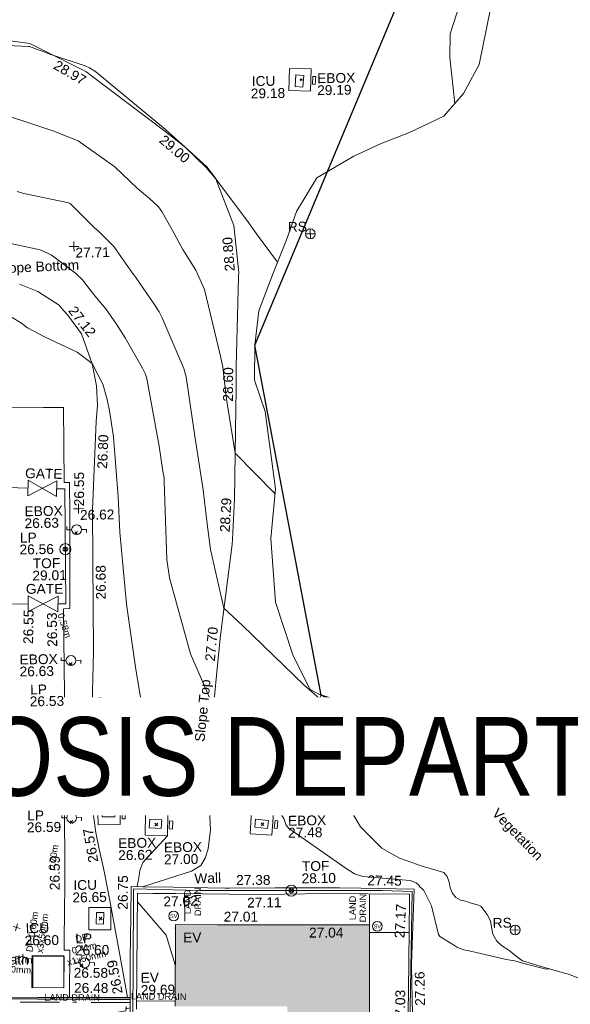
# Model space of a CAD drawing. Header units: millimetres. Extents: x -290717 to 520720, y -88450 to 287762.
# Tile 240 of 256: x 95528 to 116515, y -2602 to 34928. Entities that reach past the tile are written whole.
import ezdxf

# ---------------------------------------------------------------- set-up
doc = ezdxf.new("R2010")
doc.units = ezdxf.units.MM
for name, pattern in [('IMPORT-UG_DRAINAGE_UNIDENTIFIED_QLB2 _2_', [2700, 1500, -300, 0, -250, 150, -300, 0, -200]), ('IMPORT-UG_ELEC_LV_QLB2 _2_', [2700, 1500, -300, 0, -250, 150, -300, 0, -200]), ('IMPORT-UG_ELEC_STREET LIGHTING_QLB2 _2_', [2700, 1500, -300, 0, -250, 150, -300, 0, -200])]:
    doc.linetypes.add(name, pattern=pattern)
for name, color, linetype, lineweight, true_color in [('00__TOPO__TOP_OF_FENCE_SYMBOL', 7, 'Continuous', 9, 0x666666), ('00_TOPO_EAVE', 7, 'Continuous', 9, 0x666666), ('00_TOPO_FURN_LAMP_POST', 7, 'Continuous', 9, 0x666666), ('00_TOPO_FURN_SIGN', 7, 'Continuous', 9, 0x666666), ('00_TOPO_SERV_STOP_VALVE', 7, 'Continuous', 9, 0x666666), ('00_UAV_BUILDING_OUTLINE', 5, 'Continuous', 9, 0x0000ff), ('00_UAV_CONCRETE', 9, 'Continuous', 9, 0x808080), ('00_UAV_EAVE', 7, 'Continuous', 9, 0x666666), ('00_UAV_ESB_BOX', 240, 'Continuous', 9, 0xff003f), ('00_UAV_FENCE', 7, 'Continuous', 9, 0x264c2f), ('00_UAV_FENCE_2D', 7, 'Continuous', 9, 0x264c2f), ('00_UAV_FOOTPATH', 7, 'Continuous', 9, 0xa50000), ('00_UAV_FURN_LAMP_POST', 7, 'Continuous', 9, 0xa50000), ('00_UAV_FURN_SIGN', 6, 'Continuous', 9, 0xff00ff), ('00_UAV_GATE', 7, 'Continuous', 9, 0xa50000), ('00_UAV_KERB_BOTTOM', 1, 'Continuous', 9, 0xff0000), ('00_UAV_KERB_TOP', 7, 'Continuous', 9, 0xa500a5), ('00_UAV_LEVEL_SPOT', 7, 'Continuous', 9, 0x666666), ('00_UAV_SERV_IC', 5, 'Continuous', 9, 0x0000ff), ('00_UAV_SLOPE_BOTTOM', 30, 'Continuous', 9, 0xff7f00), ('00_UAV_SLOPE_TOP', 40, 'Continuous', 9, 0xffbf00), ('00_UAV_TOP_OF_FENCE', 6, 'Continuous', 9, 0xff00ff), ('00_UAV_TREE_LINE', 7, 'Continuous', 9, 0x52a552), ('00_UAV_VEGETATION', 7, 'Continuous', 9, 0x52a552), ('00_UAV_WALL', 7, 'Continuous', 9, 0x7c00a5), ('01_DTM_CONTOUR_MJR', 7, 'Continuous', 9, 0x7f3f00), ('01_DTM_CONTOUR_MNR', 7, 'Continuous', 9, 0xa5a552), ('12333-PUM-2D-U-0001-C01 - Rev2_REVIT IMPORT_dwg', 7, 'Continuous', 9, 0x767676), ('A_RHA_Line', 7, 'Continuous', 9, 0x00a600), ('PUM-ELECTRIC-LV-QLB2', 1, 'IMPORT-UG_ELEC_LV_QLB2 _2_', 9, 0xff0000), ('PUM-ELECTRIC-MH', 1, 'Continuous', 9, 0xff0000), ('PUM-SURVEY BOUNDARY_EXTENT', 190, 'Continuous', 25, 0x7f00ff), ('PUM-UNIDENTIFIED-QLB2', 150, 'IMPORT-UG_DRAINAGE_UNIDENTIFIED_QLB2 _2_', 9, 0x007fff)]:
    doc.layers.add(name, color=color, linetype=linetype, lineweight=lineweight, true_color=true_color)
for name, color, linetype, lineweight in [('A_RHA_Detail', 7, 'Continuous', 9), ('A_RHA_Text', 7, 'Continuous', 9), ('GEN-TEXT', 7, 'Continuous', 9)]:
    doc.layers.add(name, color=color, linetype=linetype, lineweight=lineweight)
doc.styles.add('Arial Narrow', font='ARIALN.TTF', dxfattribs={"height": 3000})
doc.styles.add('Arial_1', font='arial.ttf', dxfattribs={"height": 250})
doc.styles.add('Swis721 Lt BT', font='swissl.ttf', dxfattribs={"height": 400})
doc.styles.add('Swis721 Lt BT_2', font='swissl.ttf', dxfattribs={"height": 375})

# ---------------------------------------------------------------- blocks, each defined once
blk = doc.blocks.new('12333-PUM-2D-U-0001-C01 - Rev2_REVIT IMPORT_dwg_MSL_Eaves_SYM_1-V75-Site Location Plan Existing')
at = {"layer": '00_TOPO_EAVE', "color": 254, "true_color": 0xcccccc}
blk.add_line((-299, 97), (-357, 116), dxfattribs=at)
blk = doc.blocks.new('12333-PUM-2D-U-0001-C01 - Rev2_REVIT IMPORT_dwg_MSL_Eaves_SYM_1-V76-Site Location Plan Existing')
at = {"layer": '00_TOPO_EAVE', "color": 254, "true_color": 0xcccccc}
blk.add_line((-299, 97), (-357, 116), dxfattribs=at)
blk = doc.blocks.new('12333-PUM-2D-U-0001-C01 - Rev2_REVIT IMPORT_dwg_MSL_Eaves_SYM_1-V74-Site Location Plan Existing')
at = {"layer": '00_TOPO_EAVE', "color": 254, "true_color": 0xcccccc}
for p, q in [((357, -116), (-357, 116)), ((-116, -357), (116, 357))]:
    blk.add_line(p, q, dxfattribs=at)
blk = doc.blocks.new('12333-PUM-2D-U-0001-C01 - Rev2_REVIT IMPORT_dwg_MSL_Lamp_Post_SYM-2077240-Site Location Plan Existing')
at = {"layer": '00_TOPO_FURN_LAMP_POST', "color": 254, "true_color": 0xcccccc, "flags": 128}
for points in [[(-500, 0), (-1000, 0), (-1000, 317)], [(500, 0), (1000, 0), (1000, -317)]]:
    blk.add_lwpolyline(points, dxfattribs=at)
at = {"layer": '00_TOPO_FURN_LAMP_POST', "color": 254, "true_color": 0xcccccc}
blk.add_circle((0, 0), 500, dxfattribs=at)
blk = doc.blocks.new('12333-PUM-2D-U-0001-C01 - Rev2_REVIT IMPORT_dwg_MSL_RoadSign_SYM-2077242-Site Location Plan Existing')
at = {"layer": '00_TOPO_FURN_SIGN', "color": 254, "true_color": 0xcccccc}
for p, q in [((-500, 0), (500, 0)), ((0, -500), (0, 500))]:
    blk.add_line(p, q, dxfattribs=at)
blk.add_circle((0, 0), 500, dxfattribs=at)
blk = doc.blocks.new('12333-PUM-2D-U-0001-C01 - Rev2_REVIT IMPORT_dwg__U76-2077606-Site Location Plan Existing')
at = {"layer": '00_UAV_GATE', "color": 9, "true_color": 0xe1aaaa, "flags": 128}
blk.add_lwpolyline([(7, 300), (-7, -300), (-1136, 326), (-1149, -274)], close=True, dxfattribs=at)
blk = doc.blocks.new('12333-PUM-2D-U-0001-C01 - Rev2_REVIT IMPORT_dwg__U77-2077607-Site Location Plan Existing')
at = {"layer": '00_UAV_GATE', "color": 9, "true_color": 0xe1aaaa, "flags": 128}
blk.add_lwpolyline([(12, 300), (-12, -300), (-1090, 344), (-1114, -256)], close=True, dxfattribs=at)
blk = doc.blocks.new('12333-PUM-2D-U-0001-C01 - Rev2_REVIT IMPORT_dwg_MSL_Sluice_Valve_SYM-2077246-Site Location Plan Existing')
at = {"layer": '00_TOPO_SERV_STOP_VALVE', "color": 254, "true_color": 0xcccccc}
blk.add_circle((0, 0), 500, dxfattribs=at)
at = {"layer": '00_TOPO_SERV_STOP_VALVE', "insert": (0, 199), "char_height": 400, "width": 785.11, "attachment_point": 2, "line_spacing_factor": 1.005062, "style": 'Swis721 Lt BT'}
blk.add_mtext('SV', dxfattribs=at)
blk = doc.blocks.new('12333-PUM-2D-U-0001-C01 - Rev2_REVIT IMPORT_dwg_MSL_Node_LineworkTOF-2077248-Site Location Plan Existing')
at = {"layer": '00__TOPO__TOP_OF_FENCE_SYMBOL', "color": 254, "true_color": 0xcccccc, "flags": 128}
for points in [[(165, 165), (0, 0), (-165, 165)], [(165, -165), (0, 0), (-165, -165)]]:
    blk.add_lwpolyline(points, dxfattribs=at)
at = {"layer": '00__TOPO__TOP_OF_FENCE_SYMBOL', "color": 254, "true_color": 0xcccccc}
for radius in [563, 234]:
    blk.add_circle((0, 0), radius, dxfattribs=at)
blk = doc.blocks.new('12333-PUM-2D-U-0001-C01 - Rev2_REVIT IMPORT_dwg_UAV-2077255-Site Location Plan Existing')
at = {"layer": '00_UAV_LEVEL_SPOT', "color": 254, "true_color": 0xcccccc, "flags": 128}
for points in [[(0, -500), (0, 0), (-500, 0)], [(500, 0), (0, 0), (0, 500)]]:
    blk.add_lwpolyline(points, dxfattribs=at)
blk = doc.blocks.new('12333-PUM-2D-U-0001-C01 - Rev2_REVIT IMPORT_dwg_MGS62954_T2_Galway_ITM_3d_Rev1-2077680-Site Location Plan Existing')
at = {"layer": '00_UAV_CONCRETE', "color": 254, "true_color": 0xcccccc, "flags": 128}
for points in [[(534008298, 725585795), (534008335, 725586640), (534009152, 725586604), (534009115, 725585759)], [(534000534, 725558809), (534001373, 725558812), (534001377, 725557939), (534000538, 725557936)], [(534002355, 725558371), (534003199, 725558340), (534003168, 725557482), (534002324, 725557513)], [(534006396, 725558356), (534007224, 725558286), (534007152, 725557426), (534006324, 725557496)], [(534000110, 725553947), (534000127, 725554796), (534000969, 725554779), (534000952, 725553930)]]:
    blk.add_lwpolyline(points, close=True, dxfattribs=at)
at = {"layer": '00_UAV_ESB_BOX', "color": 254, "true_color": 0xcccccc, "flags": 128}
for points in [[(534009199, 725586019), (534009219, 725586317), (534009325, 725586310), (534009305, 725586012)], [(534001457, 725558151), (534001445, 725558462), (534001561, 725558466), (534001573, 725558155)], [(534003238, 725557741), (534003259, 725558044), (534003387, 725558035), (534003366, 725557732)], [(534007243, 725557694), (534007282, 725557994), (534007393, 725557980), (534007354, 725557680)]]:
    blk.add_lwpolyline(points, close=True, dxfattribs=at)
at = {"layer": '00_UAV_FENCE', "color": 254, "true_color": 0xcccccc}
for p, q in [((533998083, 725570820), (533996843, 725570877)), ((533996726, 725566412), (533998012, 725566414))]:
    blk.add_line(p, q, dxfattribs=at)
at = {"layer": '00_UAV_FENCE', "color": 254, "true_color": 0xcccccc, "flags": 128}
blk.add_lwpolyline([(533999155, 725566388), (533999456, 725566381), (533999487, 725570764), (533999185, 725570776)], dxfattribs=at)
at = {"layer": '00_UAV_FENCE_2D', "color": 254, "true_color": 0xcccccc, "flags": 128}
blk.add_lwpolyline([(533999988, 725540744), (534001572, 725540713), (534003353, 725540693), (534005807, 725540631), (534005880, 725543285), (534005950, 725546518), (534006015, 725549324), (534003939, 725549383), (534001698, 725549410), (534001774, 725552370), (534001838, 725555482), (534004364, 725555367), (534007802, 725555306), (534011315, 725555249), (534012459, 725555193), (534012310, 725550762), (534012269, 725548794)], dxfattribs=at)
at = {"layer": '00_UAV_FOOTPATH', "color": 254, "true_color": 0xcccccc, "flags": 128}
blk.add_lwpolyline([(533994989, 725573957), (533998736, 725573879), (533999493, 725573863), (533999473, 725571016), (533999677, 725571003), (533999660, 725569813), (533999606, 725566206), (533999355, 725566198), (533999351, 725565057), (533999343, 725562941), (533999296, 725560057), (533999288, 725559594), (533999215, 725555282), (533999210, 725555058), (533999162, 725553184), (533999370, 725553185), (533999328, 725551380)], dxfattribs=at)
at = {"layer": '00_UAV_KERB_BOTTOM', "color": 254, "true_color": 0xcccccc, "flags": 128}
blk.add_lwpolyline([(533985249, 725551600), (533990033, 725551485), (533990247, 725551481), (533994094, 725551420), (533995246, 725551395), (533998115, 725551333), (534000245, 725551293), (534001646, 725551266)], dxfattribs=at)
at = {"layer": '00_UAV_KERB_TOP', "color": 254, "true_color": 0xcccccc, "flags": 128}
blk.add_lwpolyline([(533985238, 725551670), (533986146, 725551650), (533990034, 725551555), (533990236, 725551551), (533994095, 725551490), (533995235, 725551465), (533998116, 725551403), (534000234, 725551363), (534001647, 725551336)], dxfattribs=at)
at = {"layer": '00_UAV_SERV_IC', "color": 254, "true_color": 0xcccccc, "flags": 128}
for points in [[(534008531, 725585948), (534008571, 725586387), (534008869, 725586360), (534008829, 725585921)], [(534000701, 725558546), (534001188, 725558531), (534001179, 725558231), (534000692, 725558246)], [(534002486, 725557795), (534002510, 725558120), (534002962, 725558087), (534002938, 725557762)], [(534006538, 725558049), (534007029, 725557990), (534006993, 725557690), (534006502, 725557749)], [(534000393, 725554164), (534000411, 725554604), (534000695, 725554593), (534000677, 725554153)], [(533999116, 725551756), (533997908, 725551784), (533997936, 725553004), (533999144, 725552976)]]:
    blk.add_lwpolyline(points, close=True, dxfattribs=at)
at = {"layer": '00_UAV_SLOPE_BOTTOM', "color": 254, "true_color": 0xcccccc, "flags": 128}
blk.add_lwpolyline([(533997896, 725578603), (533998599, 725578302), (533999393, 725577770), (533999476, 725577673), (533999726, 725577382), (534000229, 725576659), (534000611, 725575518), (534000771, 725574673), (534000791, 725573941), (534000733, 725573313), (534000716, 725573017), (534000538, 725569957), (534000514, 725568024), (534000472, 725564550), (534000416, 725563026), (534000271, 725559068), (534000396, 725558037), (534000436, 725557710), (534000554, 725557011), (534000716, 725556289), (534000896, 725555255), (534001249, 725553111), (534001541, 725551338)], dxfattribs=at)
at = {"layer": '00_UAV_SLOPE_TOP', "color": 254, "true_color": 0xcccccc, "flags": 128}
blk.add_lwpolyline([(534002190, 725555553), (534004066, 725556117), (534004421, 725556317), (534004599, 725556600), (534004715, 725556950), (534004810, 725557679), (534004772, 725558869), (534004744, 725559710), (534004772, 725560377), (534004855, 725561013), (534004909, 725561430), (534005181, 725563820), (534005323, 725565069), (534005832, 725568532), (534005847, 725568740), (534005950, 725570258), (534006066, 725573724), (534006088, 725574392), (534006101, 725575308), (534006253, 725578715), (534006261, 725578895), (534006102, 725580696), (534005437, 725582503), (534005123, 725582947), (534004731, 725583313), (534004294, 725583721), (534003536, 725584331), (534000837, 725586446), (534000563, 725586661), (533998449, 725587764), (533996210, 725588112)], dxfattribs=at)
at = {"layer": '00_UAV_TREE_LINE', "color": 254, "true_color": 0xcccccc, "flags": 128}
blk.add_lwpolyline([(534016051, 725588843), (534015560, 725586664), (534014953, 725585565), (534014179, 725584719), (534012862, 725584117), (534011772, 725583715), (534010732, 725583250), (534009301, 725582452), (534008508, 725581189), (534008105, 725580110), (534007578, 725578847), (534006998, 725577424), (534006831, 725576115), (534006795, 725574789), (534007173, 725573576), (534007517, 725570634), (534007308, 725568736), (534007445, 725566303), (534008082, 725564251), (534008707, 725562962), (534010396, 725562025), (534011728, 725561815), (534013222, 725561731), (534015866, 725561463), (534017072, 725561156), (534017927, 725560478), (534018902, 725559559)], dxfattribs=at)
at = {"layer": '00_UAV_VEGETATION', "color": 254, "true_color": 0xcccccc, "flags": 128}
blk.add_lwpolyline([(534019466, 725551471), (534018399, 725551924), (534017535, 725552184), (534016619, 725552471), (534016318, 725552712), (534016102, 725552886), (534015827, 725553070), (534015655, 725553243), (534015507, 725553506), (534015458, 725553779), (534015426, 725554026), (534015297, 725554267), (534015067, 725554590), (534014947, 725554637), (534014705, 725554712), (534014483, 725554782), (534014297, 725554823), (534014123, 725554931), (534013984, 725555111), (534013908, 725555319), (534013873, 725555523), (534013808, 725555735), (534013683, 725555897), (534012862, 725556145), (534012005, 725556476), (534011327, 725556864), (534010530, 725557690), (534009905, 725558790), (534009341, 725559613), (534008950, 725560542), (534008885, 725560820), (534008907, 725560988), (534008948, 725561483), (534008968, 725561879), (534008945, 725562189), (534008962, 725562442), (534009129, 725562728)], dxfattribs=at)
at = {"layer": '00_UAV_WALL', "color": 254, "true_color": 0xcccccc, "flags": 128}
for points in [[(534001607, 725549494), (534001646, 725551266), (534001647, 725551336), (534001673, 725552805), (534001718, 725554435), (534001749, 725555565), (534002190, 725555553), (534003363, 725555519), (534005337, 725555445), (534005504, 725555443), (534007246, 725555419), (534009693, 725555374), (534010502, 725555349), (534012533, 725555284), (534012390, 725552440), (534012390, 725552325), (534012394, 725548715)], [(534012206, 725549882), (534012253, 725551398), (534012354, 725554878), (534012360, 725555092), (534009182, 725555167), (534007576, 725555175), (534006518, 725555180), (534003448, 725555268), (534002578, 725555290), (534001995, 725555305), (534001918, 725552405), (534001877, 725550892)]]:
    blk.add_lwpolyline(points, dxfattribs=at)
at = {"layer": '01_DTM_CONTOUR_MJR', "color": 254, "true_color": 0xcccccc, "flags": 128}
blk.add_lwpolyline([(534017648, 725552150), (534017517, 725552144), (534016612, 725552384), (534016331, 725552476), (534016151, 725552512), (534015949, 725552546), (534014647, 725552878), (534014386, 725552939), (534014156, 725553027), (534014033, 725553104), (534013550, 725553425), (534013490, 725553453), (534013439, 725553531), (534013190, 725554630), (534012904, 725555227), (534012843, 725555280), (534012753, 725555364), (534012713, 725555425), (534012624, 725555524), (534012387, 725555611), (534010586, 725555799), (534010272, 725555899), (534009959, 725556113), (534007795, 725557681), (534007689, 725557827), (534007619, 725558054), (534007572, 725558132), (534007379, 725558389), (534007331, 725558435), (534006843, 725558798), (534006141, 725560526), (534006077, 725560953), (534005945, 725561271), (534005010, 725562360), (534004172, 725564402), (534003420, 725567307), (534003337, 725568011), (534003288, 725570980), (534003279, 725571123), (534003244, 725571374), (534003110, 725572330), (534002695, 725574841), (534002676, 725574957), (534002634, 725575111), (534002535, 725575321), (534001889, 725576485), (534001574, 725577003), (534001168, 725577598), (534000822, 725578026), (534000625, 725578282), (534000308, 725578720), (534000044, 725578979), (533999574, 725579349), (533999132, 725579690), (533998714, 725579890), (533997997, 725580058), (533996537, 725580399)], dxfattribs=at)
at = {"layer": '01_DTM_CONTOUR_MNR', "color": 254, "true_color": 0xcccccc, "flags": 128}
for points in [[(534009063, 725562614), (534008480, 725563130), (534006174, 725565441), (534005470, 725566110), (534005000, 725568357), (534004883, 725569442), (534004767, 725570642), (534004486, 725572690), (534004187, 725574960), (534004111, 725575269), (534003304, 725577242), (534003208, 725577446), (534003020, 725577740), (534002342, 725578772), (534002261, 725578879), (534002215, 725578941), (534001517, 725579972), (534000916, 725580592), (534000814, 725580686), (533999879, 725581642), (533999834, 725581665), (533998130, 725582047), (533997877, 725582125)], [(534007752, 725579263), (534006966, 725580363), (534006608, 725580887), (534005440, 725582500), (534005090, 725582926), (534004290, 725583720), (534003566, 725584390), (534000947, 725586636), (534000709, 725586800), (534000553, 725586872), (533999290, 725587320), (533998444, 725587644), (533998397, 725587653), (533996000, 725587808)], [(534007497, 725570445), (534006010, 725572010), (534005721, 725573999), (534005669, 725574516), (534005590, 725575299), (534005515, 725575714), (534004947, 725578269), (534004623, 725579010), (534004149, 725579805), (534003760, 725580542), (534003375, 725581269), (534003244, 725581453), (534002911, 725581775), (534002461, 725582168), (534002175, 725582450), (534001614, 725583008), (534000234, 725584018), (533999272, 725584422), (533998285, 725584769), (533997149, 725585153)], [(534001982, 725555559), (534002063, 725555969), (534002097, 725556170), (534002220, 725556470), (534003170, 725557480), (534003200, 725558340), (534003218, 725559082), (534003211, 725559306), (534003187, 725559472), (534002580, 725561630), (534002358, 725562305), (534002245, 725562696), (534002081, 725563831), (534001759, 725566337), (534001554, 725569083), (534001514, 725570433), (534001378, 725572723), (534001241, 725573708), (534001166, 725574143), (534001006, 725574726), (534000610, 725575520), (534000048, 725575971), (533998814, 725576571), (533998175, 725576928), (533997948, 725577112), (533997530, 725577373)], [(534014614, 725585195), (534014449, 725586950), (534014482, 725587856), (534014882, 725589020), (534015434, 725590169), (534015618, 725590584), (534016174, 725592049), (534016496, 725592939), (534017107, 725595103), (534017150, 725595353), (534017129, 725595622), (534017114, 725595879)], [(534003385, 725552557), (534003051, 725553685), (534001986, 725554982)], [(534001646, 725551283), (533998673, 725551332), (533998112, 725551344), (533997460, 725551356), (533994091, 725551425), (533993652, 725551434), (533990030, 725551480), (533991870, 725551170), (533991860, 725551010), (533997465, 725550493), (533997518, 725550482), (533998124, 725550370), (533998954, 725550456), (534001470, 725550830), (534001480, 725551000), (534001501, 725550907), (534001639, 725550951)]]:
    blk.add_lwpolyline(points, dxfattribs=at)
at = {"xscale": 0.375, "yscale": 0.375, "zscale": 0.375}
for name, p in [('12333-PUM-2D-U-0001-C01 - Rev2_REVIT IMPORT_dwg_MSL_RoadSign_SYM-2077242-Site Location Plan Existing', (534009017, 725580322)), ('12333-PUM-2D-U-0001-C01 - Rev2_REVIT IMPORT_dwg_UAV-2077255-Site Location Plan Existing', (534000000, 725580000)), ('12333-PUM-2D-U-0001-C01 - Rev2_REVIT IMPORT_dwg_UAV-2077255-Site Location Plan Existing', (534000000, 725570000)), ('12333-PUM-2D-U-0001-C01 - Rev2_REVIT IMPORT_dwg_MSL_Lamp_Post_SYM-2077240-Site Location Plan Existing', (533999912, 725569207)), ('12333-PUM-2D-U-0001-C01 - Rev2_REVIT IMPORT_dwg_MSL_Node_LineworkTOF-2077248-Site Location Plan Existing', (533999472, 725568467)), ('12333-PUM-2D-U-0001-C01 - Rev2_REVIT IMPORT_dwg_MSL_Lamp_Post_SYM-2077240-Site Location Plan Existing', (533999609, 725564222)), ('12333-PUM-2D-U-0001-C01 - Rev2_REVIT IMPORT_dwg_UAV-2077255-Site Location Plan Existing', (534000000, 725560000)), ('12333-PUM-2D-U-0001-C01 - Rev2_REVIT IMPORT_dwg_MSL_Lamp_Post_SYM-2077240-Site Location Plan Existing', (533999532, 725558226)), ('12333-PUM-2D-U-0001-C01 - Rev2_REVIT IMPORT_dwg_MSL_Node_LineworkTOF-2077248-Site Location Plan Existing', (534007857, 725555306)), ('12333-PUM-2D-U-0001-C01 - Rev2_REVIT IMPORT_dwg_MSL_Sluice_Valve_SYM-2077246-Site Location Plan Existing', (534003356, 725554415)), ('12333-PUM-2D-U-0001-C01 - Rev2_REVIT IMPORT_dwg_MSL_Eaves_SYM_1-V74-Site Location Plan Existing', (533997359, 725554085)), ('12333-PUM-2D-U-0001-C01 - Rev2_REVIT IMPORT_dwg_MSL_Sluice_Valve_SYM-2077246-Site Location Plan Existing', (534011112, 725553888)), ('12333-PUM-2D-U-0001-C01 - Rev2_REVIT IMPORT_dwg_MSL_Eaves_SYM_1-V75-Site Location Plan Existing', (534003523, 725553907)), ('12333-PUM-2D-U-0001-C01 - Rev2_REVIT IMPORT_dwg_MSL_RoadSign_SYM-2077242-Site Location Plan Existing', (534016360, 725553657)), ('12333-PUM-2D-U-0001-C01 - Rev2_REVIT IMPORT_dwg_MSL_Lamp_Post_SYM-2077240-Site Location Plan Existing', (533999929, 725552692)), ('12333-PUM-2D-U-0001-C01 - Rev2_REVIT IMPORT_dwg_MSL_Eaves_SYM_1-V76-Site Location Plan Existing', (534003471, 725551143))]:
    blk.add_blockref(name, p, dxfattribs=at)
for name, p in [('12333-PUM-2D-U-0001-C01 - Rev2_REVIT IMPORT_dwg__U77-2077607-Site Location Plan Existing', (533999185, 725570776)), ('12333-PUM-2D-U-0001-C01 - Rev2_REVIT IMPORT_dwg__U76-2077606-Site Location Plan Existing', (533999155, 725566388))]:
    blk.add_blockref(name, p)
at = {"layer": '00_UAV_BUILDING_OUTLINE', "color": 251, "true_color": 0x666666, "char_height": 375, "width": 1495.9, "attachment_point": 1, "rotation": 358.9245, "line_spacing_factor": 1.005062, "style": 'Swis721 Lt BT_2'}
for s, insert in [('27.01', (534005265, 725554546)), ('27.04', (534008505, 725553881))]:
    blk.add_mtext(s, dxfattribs=dict(at, insert=insert))
at = {"layer": '00_UAV_EAVE', "char_height": 375, "attachment_point": 1, "line_spacing_factor": 1.005062, "style": 'Swis721 Lt BT_2'}
for s, insert, width in [('EV', (534003701, 725553774), 736.08), ('EV', (534002055, 725552271), 736.08), ('29.69', (534002051, 725551805), 1495.9)]:
    blk.add_mtext(s, dxfattribs=dict(at, insert=insert, width=width))
at = {"layer": '00_UAV_ESB_BOX', "color": 251, "true_color": 0x666666, "char_height": 375, "attachment_point": 1, "line_spacing_factor": 1.005062, "style": 'Swis721 Lt BT_2'}
for s, insert, width in [('EBOX', (534009379, 725586433), 1619.37), ('29.19', (534009372, 725585977), 1495.9), ('EBOX', (533997940, 725570124), 1619.37), ('26.63', (533997932, 725569668), 1495.9), ('EBOX', (533997652, 725564478), 1619.37), ('26.63', (533997644, 725564022), 1495.9), ('EBOX', (534007776, 725558156), 1619.37), ('EBOX', (534001287, 725557413), 1619.37), ('27.48', (534007769, 725557699), 1495.9), ('EBOX', (534003028, 725557221), 1619.37), ('26.62', (534001280, 725556956), 1495.9), ('27.00', (534003021, 725556764), 1495.9)]:
    blk.add_mtext(s, dxfattribs=dict(at, insert=insert, width=width))
at = {"layer": '00_UAV_FOOTPATH', "color": 251, "true_color": 0x666666, "char_height": 375, "attachment_point": 1, "line_spacing_factor": 1.005062, "style": 'Swis721 Lt BT_2'}
for s, insert, width, rotation in [('26.55', (533999839, 725570096), 1495.9, 89.152), ('26.55', (533997803, 725564884), 1495.9, 88.0651), ('26.53', (533998722, 725564754), 1495.9, 89.7889), ('26.55', (533999454, 725560408), 1495.9, 89.0433), ('26.59', (533998650, 725555484), 1495.9, 88.5529), ('Footpath', (533995744, 725553083), 2436.18, 358.7355)]:
    blk.add_mtext(s, dxfattribs=dict(at, insert=insert, width=width, rotation=rotation))
at = {"layer": '00_UAV_FURN_LAMP_POST', "color": 251, "true_color": 0x666666, "char_height": 375, "attachment_point": 1, "line_spacing_factor": 1.005062, "style": 'Swis721 Lt BT_2'}
for s, insert, width in [('LP', (533997746, 725569121), 707.59), ('26.56', (533997723, 725568671), 1495.9), ('LP', (533998035, 725563327), 707.59), ('26.53', (533998013, 725562877), 1495.9), ('LP', (533997839, 725558528), 707.59), ('26.59', (533997817, 725558078), 1495.9), ('LP', (533999592, 725553808), 707.59), ('26.60', (533999570, 725553357), 1495.9)]:
    blk.add_mtext(s, dxfattribs=dict(at, insert=insert, width=width))
at = {"layer": '00_UAV_FURN_SIGN', "color": 251, "true_color": 0x666666, "char_height": 375, "width": 783.57, "attachment_point": 1, "line_spacing_factor": 1.005062, "style": 'Swis721 Lt BT_2'}
for insert in [(534008163, 725580789), (534015506, 725554125)]:
    blk.add_mtext('RS', dxfattribs=dict(at, insert=insert))
at = {"layer": '00_UAV_GATE', "color": 251, "true_color": 0x666666, "char_height": 375, "width": 1567.14, "attachment_point": 1, "line_spacing_factor": 1.005062, "style": 'Swis721 Lt BT_2'}
for insert, rotation in [((533997996, 725571580), 357.632), ((533997943, 725567168), 359.2391)]:
    blk.add_mtext('GATE', dxfattribs=dict(at, insert=insert, rotation=rotation))
at = {"layer": '00_UAV_KERB_BOTTOM', "color": 251, "true_color": 0x666666, "insert": (533999513, 725551930), "char_height": 375, "width": 1495.9, "attachment_point": 1, "rotation": 358.9236, "line_spacing_factor": 1.005062, "style": 'Swis721 Lt BT_2'}
blk.add_mtext('26.48', dxfattribs=at)
at = {"layer": '00_UAV_KERB_TOP', "color": 251, "true_color": 0x666666, "insert": (533999511, 725552505), "char_height": 375, "width": 1495.9, "attachment_point": 1, "rotation": 358.9236, "line_spacing_factor": 1.005062, "style": 'Swis721 Lt BT_2'}
blk.add_mtext('26.58', dxfattribs=at)
at = {"layer": '00_UAV_LEVEL_SPOT', "char_height": 375, "width": 1495.9, "attachment_point": 1, "line_spacing_factor": 1.005062, "style": 'Swis721 Lt BT_2'}
for s, insert in [('27.71', (534000052, 725579949)), ('26.62', (534000052, 725569949)), ('26.57', (534000052, 725559949))]:
    blk.add_mtext(s, dxfattribs=dict(at, insert=insert))
at = {"layer": '00_UAV_SERV_IC', "color": 251, "true_color": 0x666666, "char_height": 375, "attachment_point": 1, "line_spacing_factor": 1.005062, "style": 'Swis721 Lt BT_2'}
for s, insert, width in [('ICU', (534006885, 725586366), 1021.01), ('29.18', (534006840, 725585896), 1495.9), ('ICU', (534000620, 725559860), 1021.01), ('26.59', (534000576, 725559390), 1495.9), ('ICU', (534002159, 725559574), 1021.01), ('ICU', (534006313, 725559446), 1021.01), ('26.90', (534002114, 725559103), 1495.9), ('27.44', (534006268, 725558976), 1495.9), ('ICU', (533999554, 725555846), 1021.01), ('26.65', (533999509, 725555376), 1495.9), ('ICU', (533997703, 725554234), 1021.01), ('26.60', (533997658, 725553764), 1495.9)]:
    blk.add_mtext(s, dxfattribs=dict(at, insert=insert, width=width))
at = {"layer": '00_UAV_SLOPE_BOTTOM', "color": 251, "true_color": 0x666666, "char_height": 375, "attachment_point": 1, "line_spacing_factor": 1.005062, "style": 'Swis721 Lt BT_2'}
for s, insert, width, rotation in [('Slope Bottom', (533997033, 725579396), 3685.14, 1.6239), ('27.12', (534000021, 725577772), 1495.9, 307.059), ('26.80', (534000738, 725571516), 1495.9, 86.6746), ('26.68', (534000605, 725566528), 1495.9, 89.3007), ('26.60', (534000470, 725561526), 1495.9, 87.9002), ('26.57', (534000151, 725556483), 1495.9, 98.7083), ('26.59', (534000993, 725551453), 1495.9, 99.3499)]:
    blk.add_mtext(s, dxfattribs=dict(at, insert=insert, width=width, rotation=rotation))
at = {"layer": '00_UAV_SLOPE_TOP', "color": 251, "true_color": 0x666666, "char_height": 375, "attachment_point": 1, "line_spacing_factor": 1.005062, "style": 'Swis721 Lt BT_2'}
for s, insert, width, rotation in [('28.97', (533999501, 725587128), 1495.9, 328.7805), ('29.00', (534003535, 725584220), 1495.9, 318.6583), ('28.80', (534005743, 725578933), 1495.9, 93.6783), ('28.60', (534005578, 725573988), 1495.9, 88.452), ('28.29', (534005370, 725569023), 1495.9, 86.089), ('27.70', (534004718, 725564125), 1495.9, 83.5095), ('Slope Top', (534004269, 725561063), 2763.86, 83.2661), ('27.30', (534004271, 725559109), 1495.9, 91.1844)]:
    blk.add_mtext(s, dxfattribs=dict(at, insert=insert, width=width, rotation=rotation))
at = {"layer": '00_UAV_TOP_OF_FENCE', "color": 251, "true_color": 0x666666, "char_height": 375, "attachment_point": 1, "line_spacing_factor": 1.005062, "style": 'Swis721 Lt BT_2'}
for s, insert, width in [('TOF', (533998219, 725568133), 1163.48), ('29.01', (533998197, 725567670), 1495.9), ('TOF', (534008276, 725556414), 1163.48), ('28.10', (534008253, 725555951), 1495.9)]:
    blk.add_mtext(s, dxfattribs=dict(at, insert=insert, width=width))
at = {"layer": '00_UAV_VEGETATION', "color": 251, "true_color": 0x666666, "insert": (534015804, 725558346), "char_height": 375, "width": 2877.83, "attachment_point": 1, "rotation": 312.9736, "line_spacing_factor": 1.005062, "style": 'Swis721 Lt BT_2'}
blk.add_mtext('Vegetation', dxfattribs=at)
at = {"layer": '00_UAV_WALL', "color": 251, "true_color": 0x666666, "char_height": 375, "attachment_point": 1, "line_spacing_factor": 1.005062, "style": 'Swis721 Lt BT_2'}
for s, insert, width, rotation in [('26.75', (534001230, 725554698), 1495.9, 88.4079), ('Wall', (534004167, 725556021), 1130.24, 0.3886), ('27.38', (534005761, 725555934), 1495.9, 359.2197), ('27.45', (534010768, 725555836), 1495.9, 358.1849), ('27.02', (534002971, 725555161), 1495.9, 0.6134), ('27.11', (534006164, 725555063), 1495.9, 359.7204), ('27.17', (534011758, 725553433), 1495.9, 86.15), ('27.26', (534012501, 725550828), 1495.9, 90.0615), ('27.03', (534011718, 725550148), 1495.9, 88.2215)]:
    blk.add_mtext(s, dxfattribs=dict(at, insert=insert, width=width, rotation=rotation))
blk = doc.blocks.new('12333-PUM-2D-U-0001-C01 - Rev2_REVIT IMPORT_dwg-1620468-Site Location Plan Existing')
at = {"layer": 'GEN-TEXT', "color": 253, "true_color": 0xaaaaaa}
for p, q in [((367652, -29687), (367723, -29616)), ((367723, -29687), (367652, -29616)), ((358758, -46832), (358864, -46726)), ((358864, -46832), (358758, -46726)), ((358465, -51820), (358571, -51714)), ((358571, -51820), (358465, -51714)), ((358388, -57842), (358494, -57736)), ((358494, -57842), (358388, -57736)), ((359824, -57534), (359930, -57428)), ((359930, -57534), (359824, -57428)), ((361622, -57997), (361728, -57891)), ((361728, -57997), (361622, -57891)), ((365667, -58055), (365773, -57949)), ((365773, -58055), (365667, -57949)), ((359435, -61541), (359541, -61435)), ((359541, -61541), (359435, -61435)), ((358681, -63307), (358787, -63201)), ((358787, -63307), (358681, -63201))]:
    blk.add_line(p, q, dxfattribs=at)
at = {"layer": 'PUM-ELECTRIC-MH', "color": 21, "true_color": 0xffaaaa, "flags": 128}
blk.add_lwpolyline([(356885, -62896), (358071, -62913), (358042, -64095), (356856, -64078)], close=True, dxfattribs=at)
at = {"layer": 'PUM-SURVEY BOUNDARY_EXTENT', "color": 201, "true_color": 0xd4aaff, "flags": 128}
blk.add_lwpolyline([(251950, -124072), (259237, -119988), (323874, -112520), (334940, -105533), (357850, -103777), (392540, -99127), (407227, -92450), (410397, -84600), (409218, -80398), (407088, -76497), (402381, -67044), (394609, -62225), (368049, -53126), (365752, -39739), (374423, -19957), (379271, -1194)], dxfattribs=at)
at = {"layer": 'PUM-UNIDENTIFIED-QLB2', "color": 141, "true_color": 0xaad4ff}
for p, q in [((362697, -61639), (362706, -60621)), ((369750, -60761), (369726, -61908)), ((369733, -62193), (371229, -62226)), ((360571, -64705), (337857, -64237)), ((362279, -64687), (360830, -64646))]:
    blk.add_line(p, q, dxfattribs=at)
blk.add_blockref('12333-PUM-2D-U-0001-C01 - Rev2_REVIT IMPORT_dwg_MGS62954_T2_Galway_ITM_3d_Rev1-2077680-Site Location Plan Existing', (-533641080, -725615854))
at = {"layer": 'PUM-ELECTRIC-LV-QLB2', "char_height": 250, "attachment_point": 2, "line_spacing_factor": 0.941778, "style": 'Arial_1'}
for s, insert, width, rotation in [('0.58m', (358425, -50257), 1160.03, 287.1544), ('0.74m', (358591, -55028), 1160.03, 273.0877), ('0.70m', (357603, -59103), 1160.03, 80.7559), ('DP 0.60m\\Px3x50mm', (356750, -61926), 1848.69, 80.7559), ('DP\\P0.41m\\Px1x50mm', (358731, -62086), 1805.84, 12.3487), ('DP 0.57m\\Px1x50mm', (356098, -62838), 1848.69, 355.2758)]:
    blk.add_mtext(s, dxfattribs=dict(at, insert=insert, width=width, rotation=rotation))
at = {"layer": 'PUM-UNIDENTIFIED-QLB2', "char_height": 250, "attachment_point": 2, "line_spacing_factor": 0.941778, "style": 'Arial_1'}
for s, insert, width, rotation in [('LAND\\PDRAIN', (362684, -60910), 1294.7, 89.4935), ('LAND\\PDRAIN', (368972, -61248), 1294.7, 88.759), ('LAND DRAIN', (358355, -64350), 2522.06, 358.8196), ('LAND DRAIN', (361653, -64369), 2522.06, 358.3806)]:
    blk.add_mtext(s, dxfattribs=dict(at, insert=insert, width=width, rotation=rotation))

msp = doc.modelspace()

# ---------------------------------------------------------------- hatches: boundary and pattern name
at = {"layer": 'A_RHA_Detail', "true_color": 0xffb0b0}
h = msp.add_hatch(color=31, dxfattribs=at)
h.paths.add_polyline_path([(57134, -15525), (64822, -15430), (64727, -7729), (57039, -7824), (57134, -15492)])
h.paths.add_polyline_path([(108853, -10077), (108863, -2679), (108861, 424), (101462, 434), (101462, -2673), (105723, -2679), (105723, -10073), (108838, -10077)])

# ---------------------------------------------------------------- linework, layer by layer
at = {"layer": 'A_RHA_Line', "color": 7}
for p, q in [((101462, 434), (101458, -2673)), ((103054, 431), (101462, 434)), ((108054, 425), (103054, 431)), ((108867, 424), (108054, 425)), ((108861, -4576), (108867, 424))]:
    msp.add_line(p, q, dxfattribs=at)

# ---------------------------------------------------------------- block references
at = {"layer": '12333-PUM-2D-U-0001-C01 - Rev2_REVIT IMPORT_dwg', "color": 254, "linetype": 'IMPORT-UG_ELEC_STREET LIGHTING_QLB2 _2_', "true_color": 0xffd4d4, "rotation": 0.9999999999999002}
msp.add_blockref('12333-PUM-2D-U-0001-C01 - Rev2_REVIT IMPORT_dwg-1620468-Site Location Plan Existing', (-261895, 55870), dxfattribs=at)

# ---------------------------------------------------------------- next in the draw order: texts
at = {"layer": 'A_RHA_Text', "lineweight": 35, "insert": (72753, 8346), "char_height": 3000, "width": 66620.23, "attachment_point": 1, "style": 'Arial Narrow', "bg_fill": 3, "box_fill_scale": 1.25, "bg_fill_color": 256, "bg_fill_true_color": 13158600, "bg_fill_transparency": 0}
msp.add_mtext('CYSTIC FIBROSIS DEPARTMENT', dxfattribs=at)

doc.saveas('drawing.dxf')
